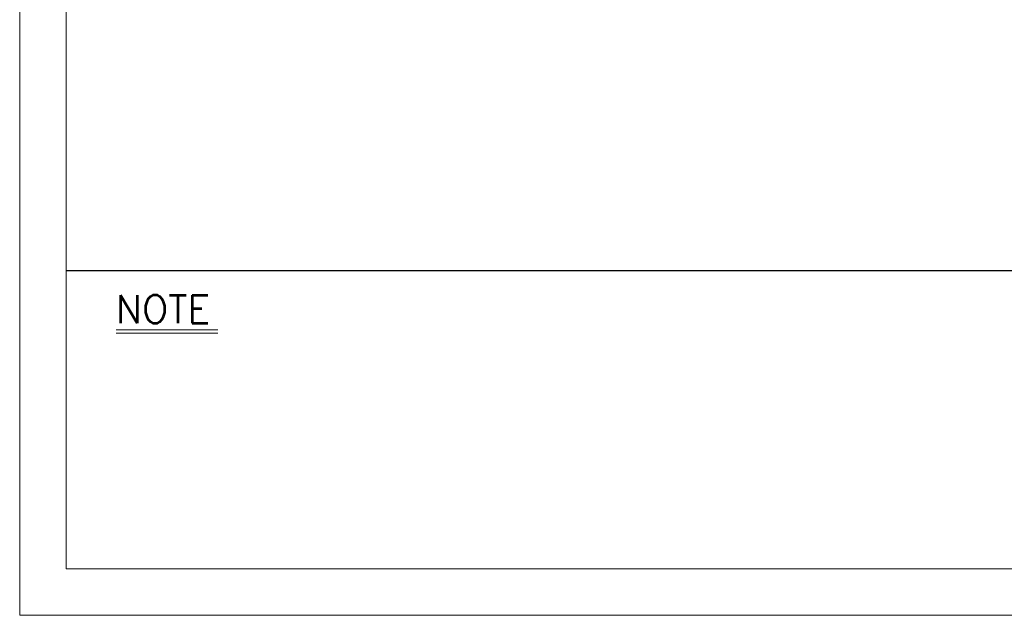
# Model space of a CAD drawing. Header units: millimetres. Extents: x 46891 to 51038, y 6223 to 10291.
# Tile 1 of 8: x 48547 to 49173, y 8529 to 8908. Entities that reach past the tile are written whole.
import ezdxf

# ---------------------------------------------------------------- set-up
doc = ezdxf.new("R2010")
doc.units = ezdxf.units.MM
doc.header["$LTSCALE"] = 0.5
doc.layers.get('0').update_dxf_attribs({"lineweight": 20})
doc.layers.add('3', color=3, linetype='Continuous')
doc.layers.add('4', color=4, linetype='Continuous', lineweight=13)
doc.styles.add('DSR TEXT', font='romans.shx', dxfattribs={"bigfont": 'whgtxt.shx'})

# ---------------------------------------------------------------- blocks, each defined once
blk = doc.blocks.new('A$C13F00394')
for p, q in [((-202.34, 25.67), (-191.42, 25.67)), ((-202.34, 25.3), (-191.42, 25.3))]:
    blk.add_line(p, q)
at = {"layer": '3'}
blk.add_line((0, 32), (-207.68, 32), dxfattribs=at)
at = {"layer": '4', "color": 0, "style": 'DSR TEXT'}
blk.add_text('NOTE', height=3, dxfattribs=at).set_placement((-202.39, 26.38))
blk = doc.blocks.new('A$C1C1952E1')
at = {"color": 1}
blk.add_lwpolyline([(0, 0), (420, 0), (420, 297), (0, 297)], close=True, dxfattribs=at)
at = {"color": 3}
blk.add_lwpolyline([(5, 5), (415, 5), (415, 292), (5, 292)], close=True, dxfattribs=at)

msp = doc.modelspace()

# ---------------------------------------------------------------- block references
at = {"xscale": 5.931900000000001, "yscale": 5.931900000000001, "zscale": 5.931900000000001}
for name, p in [('A$C1C1952E1', (48546.67132, 8528.99552)), ('A$C13F00394', (49808.28288, 8558.65502))]:
    msp.add_blockref(name, p, dxfattribs=at)

doc.saveas('drawing.dxf')
